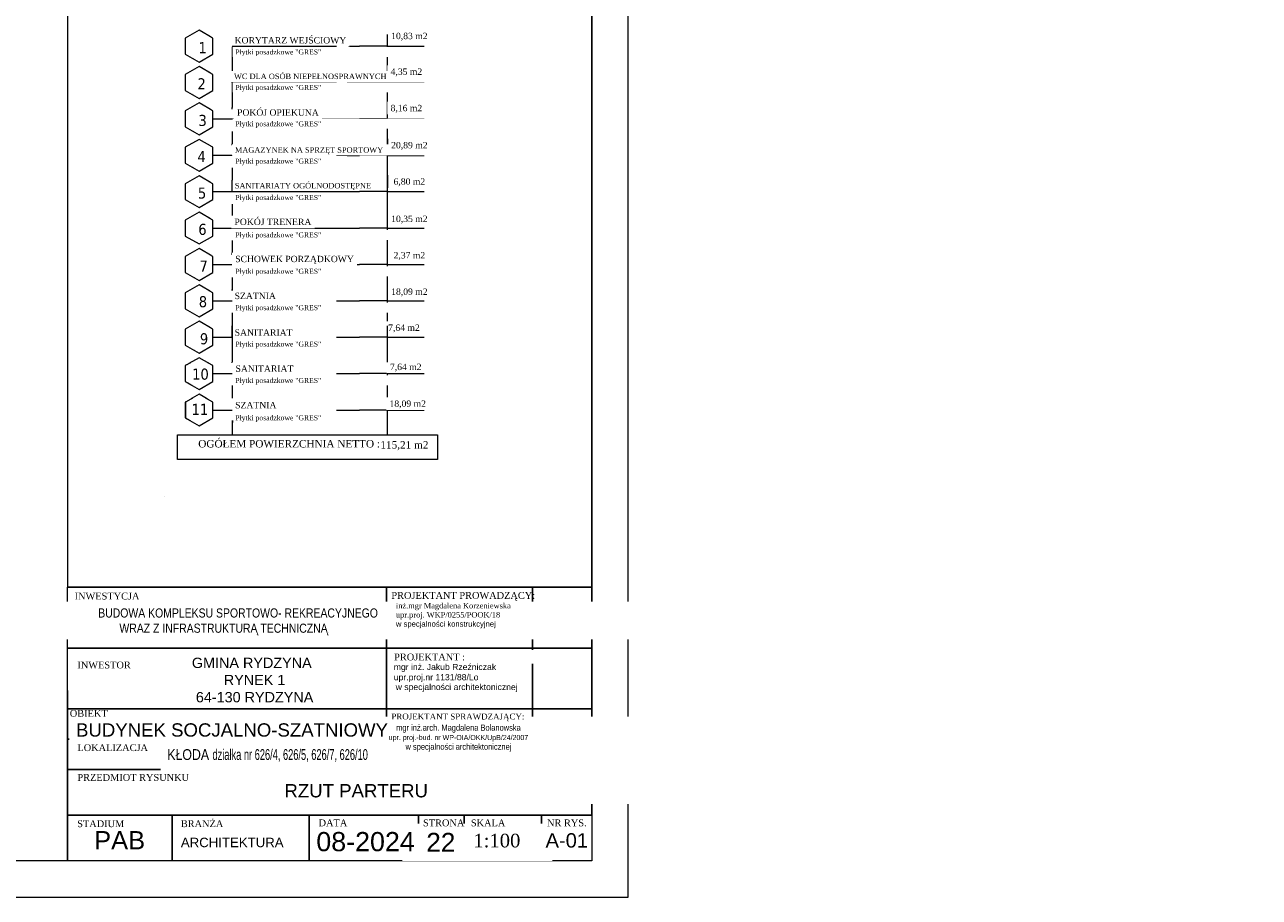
# Model space of a CAD drawing. Header units: millimetres. Extents: x 76458 to 82042, y -14593 to -11623.
# Tile 14 of 15: x 79335 to 82042, y -14593 to -12679. Entities that reach past the tile are written whole.
import ezdxf

# ---------------------------------------------------------------- set-up
doc = ezdxf.new("R2010")
doc.units = ezdxf.units.MM
doc.header["$LTSCALE"] = 100
doc.header["$MEASUREMENT"] = 0
doc.layers.add('!OPSY', color=142, linetype='Continuous', lineweight=18)
doc.layers.add('Wentyl', color=4, linetype='Continuous', lineweight=18)
for name, color, linetype in [('DRZWI', 7, 'Continuous'), ('Okno', 4, 'Continuous'), ('Warstwa4', 4, 'Continuous')]:
    doc.layers.add(name, color=color, linetype=linetype)
doc.styles.add('styl2', font='TIMES.TTF', dxfattribs={"height": 150})
doc.styles.add('styl3', font='txt.shx', dxfattribs={"height": 100})
doc.styles.add('styl4', font='TIMES.TTF', dxfattribs={"height": 100})
doc.styles.add('style4', font='TIMES.TTF', dxfattribs={"height": 15})

msp = doc.modelspace()

# ---------------------------------------------------------------- linework, layer by layer
at = {"layer": '!OPSY'}
for p, q in [((79747.372, -12726.038), (79789.372, -12726.038)), ((80018.386, -12726.038), (80068.786, -12726.038)), ((80129.373, -12726.038), (80068.786, -12726.038)), ((80129.373, -12700.838), (80129.373, -12755.438)), ((80129.373, -12726.038), (80210.647, -12726.038)), ((80129.373, -12755.438), (80129.373, -12780.638)), ((80129.373, -12780.638), (80129.373, -12835.238)), ((80129.373, -12780.638), (80129.373, -12835.238)), ((80129.373, -12780.638), (80129.373, -12835.238)), ((79747.372, -12805.838), (79789.372, -12805.838)), ((80018.386, -12805.838), (80068.786, -12805.838)), ((80129.373, -12805.838), (80068.786, -12805.838)), ((80129.373, -12805.838), (80210.647, -12805.838)), ((79789.372, -12885.638), (79789.372, -12860.438)), ((79789.372, -12885.638), (79789.372, -12940.238)), ((80129.373, -12885.638), (80068.786, -12885.638)), ((80129.373, -12885.638), (80210.647, -12885.638)), ((79789.372, -13020.038), (79789.372, -13074.638)), ((79789.372, -13045.238), (79789.372, -13099.838)), ((79789.372, -13045.238), (79789.372, -13087.238)), ((79789.372, -13099.838), (79789.372, -13154.438)), ((79789.372, -13125.038), (79789.372, -13099.838)), ((80129.373, -13099.838), (80129.373, -13154.438)), ((80129.373, -13099.838), (80129.373, -13154.438)), ((80129.373, -13099.838), (80129.373, -13154.438)), ((80129.373, -13099.838), (80129.373, -13154.438)), ((79789.372, -13125.038), (79789.372, -13167.038)), ((79789.372, -13125.038), (79789.372, -13179.638)), ((80129.373, -13125.038), (80068.786, -13125.038)), ((80129.373, -13125.038), (80129.373, -13179.638)), ((80129.373, -13125.038), (80129.373, -13167.038)), ((80129.373, -13125.038), (80210.647, -13125.038)), ((79789.372, -13179.638), (79789.372, -13234.238)), ((79789.372, -13204.838), (79789.372, -13179.638)), ((80129.373, -13179.638), (80129.373, -13234.238)), ((80129.373, -13179.638), (80129.373, -13234.238)), ((80129.373, -13179.638), (80129.373, -13234.238)), ((80129.373, -13179.638), (80129.373, -13234.238)), ((79789.372, -13204.838), (80018.386, -13204.838)), ((80129.373, -13204.838), (80068.786, -13204.838)), ((80129.373, -13204.838), (80129.373, -13246.838)), ((80129.373, -13204.838), (80129.373, -13259.438)), ((80129.373, -13204.838), (80210.647, -13204.838)), ((80129.373, -13259.438), (80129.373, -13284.638)), ((80129.373, -13259.438), (80129.373, -13284.638)), ((79789.372, -13284.638), (80018.386, -13284.638)), ((80129.373, -13284.638), (80068.786, -13284.638)), ((80129.373, -13284.638), (80129.373, -13339.238)), ((80129.373, -13284.638), (80210.647, -13284.638)), ((79789.372, -13339.238), (79789.372, -13393.838)), ((79789.372, -13364.438), (79789.372, -13406.438)), ((79789.372, -13364.438), (79789.372, -13419.038)), ((79789.372, -13444.238), (79789.372, -13419.038)), ((79789.372, -13419.038), (79789.372, -13473.638)), ((80129.373, -13419.038), (80129.373, -13473.638)), ((80129.373, -13419.038), (80129.373, -13473.638)), ((80129.373, -13419.038), (80129.373, -13473.638)), ((80129.373, -13419.038), (80129.373, -13473.638)), ((80129.373, -13444.238), (80129.373, -13486.238)), ((80129.373, -13444.238), (80129.373, -13498.838)), ((79789.372, -13632.435), (79789.372, -13632.701)), ((79641.351, -13712.772), (79641.351, -13713.038)), ((79641.351, -13712.772), (79641.351, -13713.038)), ((79641.351, -13712.772), (79641.351, -13713.038)), ((79641.351, -13712.772), (79641.351, -13713.038))]:
    msp.add_line(p, q, dxfattribs=at)
msp.add_lwpolyline([(79670.145, -13578.638), (80240.141, -13578.638), (80240.141, -13632.435), (79670.145, -13632.435)], close=True, dxfattribs=at)
at = {"layer": 'DRZWI', "color": 4, "linetype": 'Continuous'}
for p, q in [((80128.305, -14045.987), (79428.305, -14045.987)), ((80128.305, -14179.32), (79428.305, -14179.32)), ((80578.305, -14179.32), (80128.305, -14179.32))]:
    msp.add_line(p, q, dxfattribs=at)
at = {"layer": 'Warstwa4'}
for p, q in [((80128.305, -13912.653), (80128.305, -14237.653)), ((80448.305, -13912.653), (80448.305, -14312.653)), ((80578.305, -14045.987), (80128.305, -14045.987)), ((79428.305, -14139.015), (79428.305, -14512.653)), ((80128.305, -14237.653), (80128.305, -14312.653)), ((80128.305, -14245.987), (79428.305, -14245.987)), ((79428.305, -14312.653), (80578.305, -14312.653)), ((79428.305, -14412.653), (80578.305, -14412.653)), ((79658.305, -14412.653), (79658.305, -14512.653)), ((79958.305, -14412.653), (79958.305, -14512.653)), ((80198.305, -14412.653), (80198.305, -14512.653)), ((80298.305, -14412.653), (80298.305, -14512.653)), ((80468.305, -14412.653), (80468.305, -14512.653))]:
    msp.add_line(p, q, dxfattribs=at)
at = {"layer": 'Wentyl'}
for p, q in [((80658.305, -14592.653), (80658.305, -11622.653)), ((80578.305, -13912.653), (79428.305, -13912.653)), ((80578.305, -14412.653), (80578.305, -13912.653))]:
    msp.add_line(p, q, dxfattribs=at)
for points in [[(79428.305, -13912.653), (80578.305, -13912.653), (80578.305, -11702.547), (79428.305, -11702.547)], [(79428.305, -13912.653), (80578.305, -13912.653), (80578.305, -14512.653), (79428.305, -14512.653)]]:
    msp.add_lwpolyline(points, close=True, dxfattribs=at)

# ---------------------------------------------------------------- texts
at = {"layer": '!OPSY', "char_height": 16.29936, "attachment_point": 4, "style": 'style4'}
for s, insert in [('{\\fTimes New Roman|b0|i0|c238|p18;OGÓŁEM POWIERZCHNIA NETTO :}', (79715.324, -13598.245)), ('{\\fTimes New Roman|b0|i0|c238|p18;115,21 m2}', (80114.787, -13602.316))]:
    msp.add_mtext(s, dxfattribs=dict(at, insert=insert))
at = {"layer": 'Okno', "insert": (79578.666, -14067.222), "char_height": 22.57493, "width": 1642.40072, "attachment_point": 1, "style": 'styl3'}
msp.add_mtext('{\\fArial|b0|i0|c238|p34;              GMINA RYDZYNA\\P                      RYNEK 1\\P               64-130 RYDZYNA}', dxfattribs=at)
at = {"layer": 'Warstwa4', "attachment_point": 1}
for s, insert, char_height, width, style in [('{\\fTimes New Roman|b0|i0|c238|p18;INWESTYCJA}', (79444.186, -13924.565), 15, 203.942, 'styl3'), ('{\\fTimes New Roman|b0|i0|c238|p18;INWESTOR}', (79450.281, -14075.714), 15, 203.942, 'styl3'), ('{\\fTimes New Roman|b0|i0|c238|p18;OBIEKT}', (79433.638, -14181.868), 15, 203.942, 'styl3'), ('{\\fTimes New Roman|b0|i0|c238|p18;LOKALIZACJA}', (79450.281, -14256.983), 15, 203.942, 'styl3'), ('{\\fTimes New Roman|b0|i0|c238|p18;PRZEDMIOT RYSUNKU}', (79450.281, -14322.315), 15, 409.18096, 'styl3'), ('{\\fTimes New Roman|b0|i0|c238|p18;STADIUM}', (79449.838, -14423.804), 15, 203.942, 'styl3'), ('{\\fTimes New Roman|b0|i0|c238|p18;BRANŻA}', (79677.137, -14423.804), 15, 203.942, 'styl3'), ('{\\fTimes New Roman|b0|i0|c238|p18;DATA}', (79979.297, -14421.914), 15, 203.942, 'styl3'), ('{\\fTimes New Roman|b0|i0|c238|p18;STRONA}', (80208.318, -14421.914), 15, 203.942, 'styl3'), ('{\\fTimes New Roman|b0|i0|c238|p18;SKALA}', (80313.288, -14421.914), 15, 203.942, 'styl3'), ('{\\fArial|b0|i0|c238|p34;\\H1.929515x;  PAB', (79455.936, -14447.476), 20.7306, 912.8675, 'style4'), ('{\\farial|b0|i0|c238|p34;08\\farial|b0|i0|c0|p34;-2024}', (79974.297, -14449.49), 42.12, 295, 'styl3'), ('{\\fArial CE|b0|i0|c238|p34;ARCHITEKTURA}', (79677.21, -14462.008), 20.7306, 912.8675, 'style4')]:
    msp.add_mtext(s, dxfattribs=dict(at, insert=insert, char_height=char_height, width=width, style=style))
at = {"layer": 'Warstwa4', "linetype": 'ByBlock', "insert": (80138.818, -13923.155), "char_height": 15, "width": 378.84799, "attachment_point": 1, "style": 'styl3'}
msp.add_mtext('{\\fTimes New Roman|b0|i0|c238|p18;PROJEKTANT PROWADZĄCY:}', dxfattribs=at)
at = {"layer": 'Wentyl', "attachment_point": 1, "style": 'styl4'}
for s, insert, char_height, width in [('inż.mgr Magdalena Korzeniewska \\Pupr.proj. WKP/0255/POOK/18\\P{\\fArial|b0|i0|c238|p34;w specjalności konstrukcyjnej}', (80148.883, -13947.125), 12, 530.88), ('{\\fArial|b0|i0|c238|p34;w specjalności architektonicznej}', (80148.365, -14124.706), 13.5108, 597.71779)]:
    msp.add_mtext(s, dxfattribs=dict(at, insert=insert, char_height=char_height, width=width))

# ---------------------------------------------------------------- next in the draw order: texts
at = {"layer": 'Warstwa4', "insert": (80452.495, -14452.014), "char_height": 31.59, "width": 221.25, "attachment_point": 1, "style": 'styl3', "bg_fill": 2}
msp.add_mtext('{\\fArial|b0|i0|c238|p34;  A-01}', dxfattribs=at)

# ---------------------------------------------------------------- next in the draw order: linework, layer by layer
at = {"layer": 'Wentyl'}
for points in [[(76458.305, -14592.653), (80658.305, -14592.653), (80658.305, -11622.653), (76458.305, -11622.653)], [(76688.305, -11702.653), (80578.305, -11702.653), (80578.305, -14512.653), (76688.305, -14512.653)]]:
    msp.add_lwpolyline(points, close=True, dxfattribs=at)

# ---------------------------------------------------------------- next in the draw order: texts
at = {"layer": 'Warstwa4', "insert": (80480.335, -14421.914), "char_height": 15, "width": 203.942, "attachment_point": 1, "style": 'styl3'}
msp.add_mtext('{\\fTimes New Roman|b0|i0|c238|p18;NR RYS.}', dxfattribs=at)

# ---------------------------------------------------------------- next in the draw order: texts
at = {"layer": '!OPSY', "char_height": 14, "attachment_point": 4, "style": 'style4', "bg_fill": 2}
for s, insert in [('{\\fTimes New Roman|b0|i0|c238|p18;10,83 m2}', (80138.413, -12705.437)), ('{\\fTimes New Roman|b0|i0|c238|p18;SZATNIA}', (79795.186, -13273.963))]:
    msp.add_mtext(s, dxfattribs=dict(at, insert=insert))
at = {"layer": '!OPSY', "attachment_point": 1, "bg_fill": 2}
for s, insert, char_height, width, style in [('{\\fTahoma|b0|i0|c238|p34;1}', (79715.843, -12717.259), 24.29706, 315.77635, 'styl4'), ('{\\fTahoma|b0|i0|c238|p34;2}', (79713.662, -12796.514), 24.29706, 315.77635, 'styl4'), ('{\\fTahoma|b0|i0|c238|p34;3}', (79715.843, -12876.859), 24.29706, 315.77635, 'styl4'), ('{\\fTimes New Roman|b0|i0|c238|p18;Płytki posadzkowe "GRES"}', (79796.626, -12972.826), 11, 552.46141, 'styl2'), ('{\\fTahoma|b0|i0|c238|p34;5}', (79714.58, -13036.184), 24.29706, 315.77635, 'styl4'), ('{\\fTahoma|b0|i0|c238|p34;6}', (79715.457, -13115.709), 24.29706, 315.77635, 'styl4'), ('{\\fTimes New Roman|b0|i0|c238|p18;Płytki posadzkowe "GRES"}', (79796.626, -13373.926), 11, 552.46141, 'styl2'), ('{\\fTimes New Roman|b0|i0|c238|p18;Płytki posadzkowe "GRES"}', (79796.626, -13535.626), 11, 552.46141, 'styl2')]:
    msp.add_mtext(s, dxfattribs=dict(at, insert=insert, char_height=char_height, width=width, style=style))
at = {"layer": 'Okno', "width": 2123.508, "attachment_point": 1, "style": 'styl3', "bg_fill": 2}
for s, insert, char_height in [('\\pxqc;{\\fArial Narrow|b0|i0|c238|p34;\\H0.685218x;          BUDOWA KOMPLEKSU SPORTOWO- REKREACYJNEGO \\P\\H1x;WRAZ Z INFRASTRUKTURĄ TECHNICZNĄ}', (78709.035, -13959.144), 29.1878), ('{\\farial|b0|i0|c238|p34;BUDYNEK SOCJALNO-SZATNIOWY}', (79447.322, -14211.117), 29.18779)]:
    msp.add_mtext(s, dxfattribs=dict(at, insert=insert, char_height=char_height))
at = {"layer": 'Warstwa4', "linetype": 'ByBlock', "insert": (80144.917, -14058.158), "char_height": 15, "width": 378.84799, "attachment_point": 1, "style": 'styl3', "bg_fill": 2}
msp.add_mtext('{\\fTimes New Roman|b0|i0|c238|p18;PROJEKTANT :}', dxfattribs=at)
at = {"layer": 'Warstwa4', "insert": (80183.601, -14451.397), "char_height": 41.067, "width": 287.625, "attachment_point": 1, "style": 'styl3', "bg_fill": 2}
msp.add_mtext('{\\fArial|b0|i0|c238|p34;  22}', dxfattribs=at)

# ---------------------------------------------------------------- next in the draw order: linework, layer by layer
at = {"layer": '!OPSY'}
for p, q in [((79789.372, -12726.038), (79789.372, -12700.838)), ((79789.372, -12726.038), (79789.372, -12780.638)), ((79789.372, -12780.638), (79789.372, -12860.438)), ((79789.372, -12805.838), (79789.372, -12780.638)), ((79789.372, -12805.838), (80018.386, -12805.838)), ((79747.372, -12885.638), (79789.372, -12885.638)), ((79789.372, -12885.638), (80018.386, -12885.638)), ((80018.386, -12885.638), (80068.786, -12885.638)), ((79789.372, -12965.438), (79789.372, -12940.238)), ((79789.372, -12940.238), (79789.372, -12994.838)), ((79789.372, -12965.438), (80018.386, -12965.438)), ((79789.372, -12965.438), (79789.372, -13007.438)), ((79747.372, -13125.038), (79789.372, -13125.038)), ((79789.372, -13125.038), (80018.386, -13125.038)), ((80018.386, -13125.038), (80068.786, -13125.038)), ((79789.372, -13204.838), (79789.372, -13246.838)), ((79789.372, -13204.838), (79789.372, -13259.438)), ((79789.372, -13259.438), (79789.372, -13314.038)), ((79789.372, -13284.638), (79789.372, -13259.438)), ((79789.372, -13259.438), (79789.372, -13314.038)), ((79789.372, -13284.638), (79789.372, -13259.438)), ((79789.372, -13284.638), (79789.372, -13326.638)), ((79789.372, -13284.638), (79789.372, -13326.638)), ((80129.373, -13339.238), (80129.373, -13393.838)), ((80129.373, -13339.238), (80129.373, -13393.838)), ((80129.373, -13339.238), (80129.373, -13393.838)), ((80129.373, -13339.238), (80129.373, -13393.838)), ((79789.372, -13364.438), (80018.386, -13364.438)), ((79789.372, -13364.438), (80018.386, -13364.438)), ((80129.373, -13364.438), (80068.786, -13364.438)), ((80129.373, -13364.438), (80068.786, -13364.438)), ((80129.373, -13364.438), (80068.786, -13364.438)), ((80129.373, -13364.438), (80129.373, -13419.038)), ((80129.373, -13364.438), (80129.373, -13406.438)), ((80129.373, -13364.438), (80129.373, -13419.038)), ((80129.373, -13364.438), (80129.373, -13406.438)), ((80129.373, -13364.438), (80210.647, -13364.438)), ((80129.373, -13364.438), (80210.647, -13364.438)), ((80129.373, -13364.438), (80210.647, -13364.438)), ((80129.373, -13498.838), (80129.373, -13553.438)), ((80129.373, -13498.838), (80129.373, -13553.438)), ((80129.373, -13498.838), (80129.373, -13553.438)), ((80129.373, -13498.838), (80129.373, -13553.438)), ((79789.372, -13524.038), (80018.386, -13524.038)), ((80129.373, -13524.038), (80068.786, -13524.038)), ((80129.373, -13524.038), (80129.373, -13578.638)), ((80129.373, -13524.038), (80129.373, -13566.038)), ((80129.373, -13524.038), (80210.647, -13524.038))]:
    msp.add_line(p, q, dxfattribs=at)
for points in [[(79717.113, -12760.978), (79747.372, -12743.508), (79747.372, -12708.568), (79717.113, -12691.098), (79686.854, -12708.568), (79686.854, -12743.508)], [(79717.113, -12840.778), (79747.372, -12823.308), (79747.372, -12788.368), (79717.113, -12770.898), (79686.854, -12788.368), (79686.854, -12823.308)], [(79717.113, -12920.578), (79747.372, -12903.108), (79747.372, -12868.168), (79717.113, -12850.698), (79686.854, -12868.168), (79686.854, -12903.108)], [(79717.113, -13080.178), (79747.372, -13062.708), (79747.372, -13027.768), (79717.113, -13010.298), (79686.854, -13027.768), (79686.854, -13062.708)], [(79717.113, -13159.978), (79747.372, -13142.508), (79747.372, -13107.568), (79717.113, -13090.098), (79686.854, -13107.568), (79686.854, -13142.508)]]:
    msp.add_lwpolyline(points, close=True, dxfattribs=at)

# ---------------------------------------------------------------- next in the draw order: texts
at = {"layer": '!OPSY', "insert": (80138.413, -12944.837), "char_height": 14, "attachment_point": 4, "style": 'style4', "bg_fill": 2}
msp.add_mtext('{\\fTimes New Roman|b0|i0|c238|p18;20,89 m2}', dxfattribs=at)
at = {"layer": '!OPSY', "insert": (79796.626, -13052.626), "char_height": 11, "width": 552.46141, "attachment_point": 1, "style": 'styl2', "bg_fill": 2}
msp.add_mtext('{\\fTimes New Roman|b0|i0|c238|p18;Płytki posadzkowe "GRES"}', dxfattribs=at)
at = {"layer": 'Okno', "insert": (80318.655, -14453.229), "char_height": 30, "width": 294.9, "attachment_point": 1, "style": 'styl3'}
msp.add_mtext('{\\fTimes New Roman|b0|i0|c238|p18;1:100}', dxfattribs=at)
at = {"layer": 'Warstwa4', "linetype": 'ByBlock', "insert": (80138.818, -14189.739), "char_height": 13, "width": 378.84799, "attachment_point": 1, "style": 'styl3'}
msp.add_mtext('{\\fTimes New Roman|b0|i0|c238|p18;PROJEKTANT SPRAWDZAJĄCY:}', dxfattribs=at)
at = {"layer": 'Wentyl', "attachment_point": 1, "style": 'styl4'}
for s, insert, char_height, width in [('{\\fArial|b0|i0|c238|p34;mgr inż. Jakub Rzeźniczak \\Pupr.proj.nr 1131/88/Lo}', (80144.209, -14080.756), 13.5108, 597.71779), ('\\pxsm1,qc;{\\fArial Narrow|b0|i0|c238|p34;\\H1.145833x;mgr inż.arch. Magdalena Bolanowska\\P\\H0.818182x;upr. proj.-bud. nr WP-OIA/OKK/UpB/24/2007\\P\\H1.222222x;w specjalności architektonicznej', (80148.883, -14213.708), 12, 274.26025)]:
    msp.add_mtext(s, dxfattribs=dict(at, insert=insert, char_height=char_height, width=width))

# ---------------------------------------------------------------- next in the draw order: linework, layer by layer
at = {"layer": '!OPSY'}
for p, q in [((80129.373, -12780.638), (80129.373, -12940.238)), ((80129.373, -12940.238), (80129.373, -12994.838)), ((80129.373, -12965.438), (80068.786, -12965.438)), ((80129.373, -12965.438), (80210.647, -12965.438)), ((79789.372, -13045.238), (80018.386, -13045.238))]:
    msp.add_line(p, q, dxfattribs=at)

# ---------------------------------------------------------------- next in the draw order: texts
at = {"layer": '!OPSY', "char_height": 14, "attachment_point": 4, "style": 'style4', "bg_fill": 2}
for s, insert in [('{\\fTimes New Roman|b0|i0|c238|p18;KORYTARZ WEJŚCIOWY}', (79795.111, -12713.426)), ('{\\fTimes New Roman|b0|i0|c238|p18;POKÓJ OPIEKUNA}', (79800.488, -12871.74)), ('{\\fTimes New Roman|b0|i0|c238|p18;POKÓJ TRENERA}', (79794.813, -13111.62)), ('{\\fTimes New Roman|b0|i0|c238|p18;SANITARIAT }', (79795.186, -13354.303)), ('{\\fTimes New Roman|b0|i0|c238|p18;7,64 m2}', (80131.833, -13345.152)), ('{\\fTimes New Roman|b0|i0|c238|p18;SZATNIA}', (79796.304, -13513.495)), ('{\\fTimes New Roman|b0|i0|c238|p18;18,09 m2}', (80134.793, -13511.692))]:
    msp.add_mtext(s, dxfattribs=dict(at, insert=insert))
at = {"layer": '!OPSY', "insert": (79718.087, -13196.321), "char_height": 24.29706, "width": 315.77635, "attachment_point": 1, "style": 'styl4', "bg_fill": 2}
msp.add_mtext('{\\fTahoma|b0|i0|c238|p34;7}', dxfattribs=at)
at = {"layer": 'Okno', "insert": (79647.4, -14267.787), "char_height": 29.18779, "width": 2123.508, "attachment_point": 1, "style": 'styl3', "bg_fill": 2}
msp.add_mtext('{\\fArial Narrow|b0|i0|c238|p34;\\H0.809229x;KŁODA \\W0.75;działka nr 626/4, 626/5, 626/7, 626/10\\P\\farial|b0|i0|c238|p34;\\H1.235745x;\\W1; }', dxfattribs=at)

# ---------------------------------------------------------------- next in the draw order: linework, layer by layer
at = {"layer": '!OPSY'}
for p, q in [((79789.372, -12726.038), (80018.386, -12726.038)), ((79747.372, -13204.838), (79789.372, -13204.838)), ((80018.386, -13204.838), (80068.786, -13204.838)), ((79789.372, -13284.638), (79789.372, -13339.238)), ((79789.372, -13284.638), (79789.372, -13339.238)), ((79789.372, -13364.438), (79789.372, -13339.238)), ((80129.373, -13339.238), (80129.373, -13393.838)), ((80129.373, -13339.238), (80129.373, -13393.838)), ((80129.373, -13339.238), (80129.373, -13393.838)), ((80129.373, -13339.238), (80129.373, -13393.838)), ((79789.372, -13444.238), (79789.372, -13498.838)), ((79789.372, -13444.238), (79789.372, -13486.238)), ((79789.372, -13524.038), (79789.372, -13498.838)), ((79789.372, -13498.838), (79789.372, -13553.438)), ((79789.372, -13524.038), (79789.372, -13578.638)), ((79789.372, -13524.038), (79789.372, -13566.038))]:
    msp.add_line(p, q, dxfattribs=at)
msp.add_lwpolyline([(79717.113, -13239.778), (79747.372, -13222.308), (79747.372, -13187.368), (79717.113, -13169.898), (79686.854, -13187.368), (79686.854, -13222.308)], close=True, dxfattribs=at)

# ---------------------------------------------------------------- next in the draw order: texts
at = {"layer": '!OPSY', "bg_fill": 2}
for s, insert, char_height, width, attachment_point, style in [('{\\fTimes New Roman|b0|i0|c238|p18; WC DLA OSÓB NIEPEŁNOSPRAWNYCH}', (79789.162, -12792.536), 12, 597.71341, 4, 'style4'), ('{\\fTimes New Roman|b0|i0|c238|p18;Płytki posadzkowe "GRES"}', (79796.626, -12890.926), 11, 552.46141, 1, 'styl2'), ('{\\fTimes New Roman|b0|i0|c238|p18;SANITARIATY OGÓLNODOSTĘPNE}', (79795.515, -13033.925), 12, 330.10137, 4, 'style4')]:
    msp.add_mtext(s, dxfattribs=dict(at, insert=insert, char_height=char_height, width=width, attachment_point=attachment_point, style=style))
at = {"layer": 'Okno', "insert": (79904.368, -14344.361), "char_height": 29.18779, "width": 2123.508, "attachment_point": 1, "style": 'styl3', "bg_fill": 2}
msp.add_mtext('{\\farial|b0|i0|c238|p34;RZUT PARTERU}', dxfattribs=at)

# ---------------------------------------------------------------- next in the draw order: linework, layer by layer
at = {"layer": '!OPSY'}
for p, q in [((79789.372, -12965.438), (79789.372, -13020.038)), ((79789.372, -13045.238), (79789.372, -13020.038)), ((79747.372, -13045.238), (79789.372, -13045.238)), ((80018.386, -13045.238), (80068.786, -13045.238))]:
    msp.add_line(p, q, dxfattribs=at)

# ---------------------------------------------------------------- next in the draw order: texts
at = {"layer": '!OPSY', "attachment_point": 1, "bg_fill": 2}
for s, insert, char_height, width, style in [('{\\fTimes New Roman|b0|i0|c238|p18;Płytki posadzkowe "GRES"}', (79796.626, -12733.426), 11, 552.46141, 'styl2'), ('{\\fTimes New Roman|b0|i0|c238|p18;Płytki posadzkowe "GRES"}', (79796.626, -12811.126), 11, 552.46141, 'styl2'), ('{\\fTahoma|b0|i0|c238|p34;8}', (79716.523, -13274.354), 24.29706, 315.77635, 'styl4'), ('{\\fTahoma|b0|i0|c238|p34;9}', (79718.975, -13355.659), 24.29706, 315.77635, 'styl4'), ('{\\fTimes New Roman|b0|i0|c238|p18;Płytki posadzkowe "GRES"}', (79796.626, -13453.726), 11, 552.46141, 'styl2'), ('{\\fTahoma|b0|i0|c238|p34;11}', (79700.608, -13510.474), 24.29706, 315.77635, 'styl4')]:
    msp.add_mtext(s, dxfattribs=dict(at, insert=insert, char_height=char_height, width=width, style=style))
at = {"layer": '!OPSY', "char_height": 14, "attachment_point": 4, "style": 'style4', "bg_fill": 2}
for s, insert in [('{\\fTimes New Roman|b0|i0|c238|p18;8,16 m2}', (80137.19, -12863.496)), ('{\\fTimes New Roman|b0|i0|c238|p18; 6,80 m2}', (80138.413, -13024.637)), ('{\\fTimes New Roman|b0|i0|c238|p18;SCHOWEK PORZĄDKOWY}', (79796.351, -13194.935))]:
    msp.add_mtext(s, dxfattribs=dict(at, insert=insert))

# ---------------------------------------------------------------- next in the draw order: linework, layer by layer
at = {"layer": '!OPSY'}
for p, q in [((80129.373, -12994.838), (80129.373, -13020.038)), ((80129.373, -13020.038), (80129.373, -13074.638)), ((80129.373, -13020.038), (80129.373, -13074.638)), ((80129.373, -13020.038), (80129.373, -13074.638)), ((80129.373, -13020.038), (80129.373, -13074.638)), ((80129.373, -13045.238), (80068.786, -13045.238)), ((80129.373, -13045.238), (80129.373, -13087.238)), ((80129.373, -13045.238), (80129.373, -13099.838)), ((80129.373, -13045.238), (80210.647, -13045.238)), ((79747.372, -13284.638), (79789.372, -13284.638)), ((80018.386, -13284.638), (80068.786, -13284.638)), ((79789.372, -13364.438), (79789.372, -13339.238)), ((79789.372, -13339.238), (79789.372, -13393.838)), ((79747.372, -13364.438), (79789.372, -13364.438)), ((79789.372, -13364.438), (79789.372, -13406.438)), ((80018.386, -13364.438), (80068.786, -13364.438)), ((80018.386, -13364.438), (80068.786, -13364.438)), ((80018.386, -13364.438), (80068.786, -13364.438)), ((79789.372, -13444.238), (80018.386, -13444.238)), ((80129.373, -13444.238), (80068.786, -13444.238)), ((79747.372, -13524.038), (79789.372, -13524.038)), ((80018.386, -13524.038), (80068.786, -13524.038))]:
    msp.add_line(p, q, dxfattribs=at)
for points in [[(79717.113, -13319.578), (79747.372, -13302.108), (79747.372, -13267.168), (79717.113, -13249.698), (79686.854, -13267.168), (79686.854, -13302.108)], [(79717.113, -13399.378), (79747.372, -13381.908), (79747.372, -13346.968), (79717.113, -13329.498), (79686.854, -13346.968), (79686.854, -13381.908)], [(79717.113, -13558.978), (79747.372, -13541.508), (79747.372, -13506.568), (79717.113, -13489.098), (79686.854, -13506.568), (79686.854, -13541.508)]]:
    msp.add_lwpolyline(points, close=True, dxfattribs=at)

# ---------------------------------------------------------------- next in the draw order: texts
at = {"layer": '!OPSY', "insert": (80137.19, -12783.696), "char_height": 14, "attachment_point": 4, "style": 'style4', "bg_fill": 2}
msp.add_mtext('{\\fTimes New Roman|b0|i0|c238|p18;4,35 m2}', dxfattribs=at)
at = {"layer": '!OPSY', "attachment_point": 1, "bg_fill": 2}
for s, insert, char_height, width, style in [('{\\fTahoma|b0|i0|c238|p34;4}', (79713.662, -12956.114), 24.29706, 315.77635, 'styl4'), ('{\\fTimes New Roman|b0|i0|c238|p18;Płytki posadzkowe "GRES"}', (79796.626, -13214.326), 11, 552.46141, 'styl2')]:
    msp.add_mtext(s, dxfattribs=dict(at, insert=insert, char_height=char_height, width=width, style=style))

# ---------------------------------------------------------------- next in the draw order: linework, layer by layer
at = {"layer": '!OPSY'}
for p, q in [((79747.372, -12965.438), (79789.372, -12965.438)), ((80018.386, -12965.438), (80068.786, -12965.438))]:
    msp.add_line(p, q, dxfattribs=at)
msp.add_lwpolyline([(79717.113, -13000.378), (79747.372, -12982.908), (79747.372, -12947.968), (79717.113, -12930.498), (79686.854, -12947.968), (79686.854, -12982.908)], close=True, dxfattribs=at)

# ---------------------------------------------------------------- next in the draw order: texts
at = {"layer": '!OPSY', "char_height": 14, "attachment_point": 4, "style": 'style4', "bg_fill": 2}
for s, insert in [('{\\fTimes New Roman|b0|i0|c238|p18;10,35 m2}', (80138.413, -13106.537)), ('{\\fTimes New Roman|b0|i0|c238|p18; 2,37 m2}', (80138.413, -13186.337)), ('{\\fTimes New Roman|b0|i0|c238|p18;7,64 m2}', (80135.781, -13431.186))]:
    msp.add_mtext(s, dxfattribs=dict(at, insert=insert))
at = {"layer": '!OPSY', "attachment_point": 1, "bg_fill": 2}
for s, insert, char_height, width, style in [('{\\fTimes New Roman|b0|i0|c238|p18;Płytki posadzkowe "GRES"}', (79796.626, -13294.126), 11, 552.46141, 'styl2'), ('{\\fTahoma|b0|i0|c238|p34;10}', (79701.929, -13433.227), 24.29706, 315.77635, 'styl4')]:
    msp.add_mtext(s, dxfattribs=dict(at, insert=insert, char_height=char_height, width=width, style=style))

# ---------------------------------------------------------------- next in the draw order: linework, layer by layer
at = {"layer": '!OPSY'}
for p, q in [((79789.372, -13364.438), (79789.372, -13419.038)), ((80129.373, -13364.438), (80129.373, -13406.438)), ((80129.373, -13364.438), (80129.373, -13419.038)), ((79747.372, -13444.238), (79789.372, -13444.238)), ((80018.386, -13444.238), (80068.786, -13444.238)), ((80129.373, -13444.238), (80210.647, -13444.238))]:
    msp.add_line(p, q, dxfattribs=at)
msp.add_lwpolyline([(79717.113, -13479.178), (79747.372, -13461.708), (79747.372, -13426.768), (79717.113, -13409.298), (79686.854, -13426.768), (79686.854, -13461.708)], close=True, dxfattribs=at)

# ---------------------------------------------------------------- next in the draw order: texts
at = {"layer": '!OPSY', "bg_fill": 2}
for s, insert, char_height, width, attachment_point, style in [('{\\fTimes New Roman|b0|i0|c238|p18;MAGAZYNEK NA SPRZĘT SPORTOWY}', (79795.708, -12955.55), 12, 597.71341, 4, 'style4'), ('{\\fTimes New Roman|b0|i0|c238|p18;Płytki posadzkowe "GRES"}', (79796.626, -13134.526), 11, 552.46141, 1, 'styl2')]:
    msp.add_mtext(s, dxfattribs=dict(at, insert=insert, char_height=char_height, width=width, attachment_point=attachment_point, style=style))
at = {"layer": '!OPSY', "insert": (80138.413, -13266.137), "char_height": 14, "attachment_point": 4, "style": 'style4', "bg_fill": 2}
msp.add_mtext('{\\fTimes New Roman|b0|i0|c238|p18;18,09 m2}', dxfattribs=at)

# ---------------------------------------------------------------- next in the draw order: texts
at = {"layer": '!OPSY', "insert": (79797.049, -13433.358), "char_height": 14, "attachment_point": 4, "style": 'style4', "bg_fill": 2}
msp.add_mtext('{\\fTimes New Roman|b0|i0|c238|p18;SANITARIAT }', dxfattribs=at)

doc.saveas('drawing.dxf')
